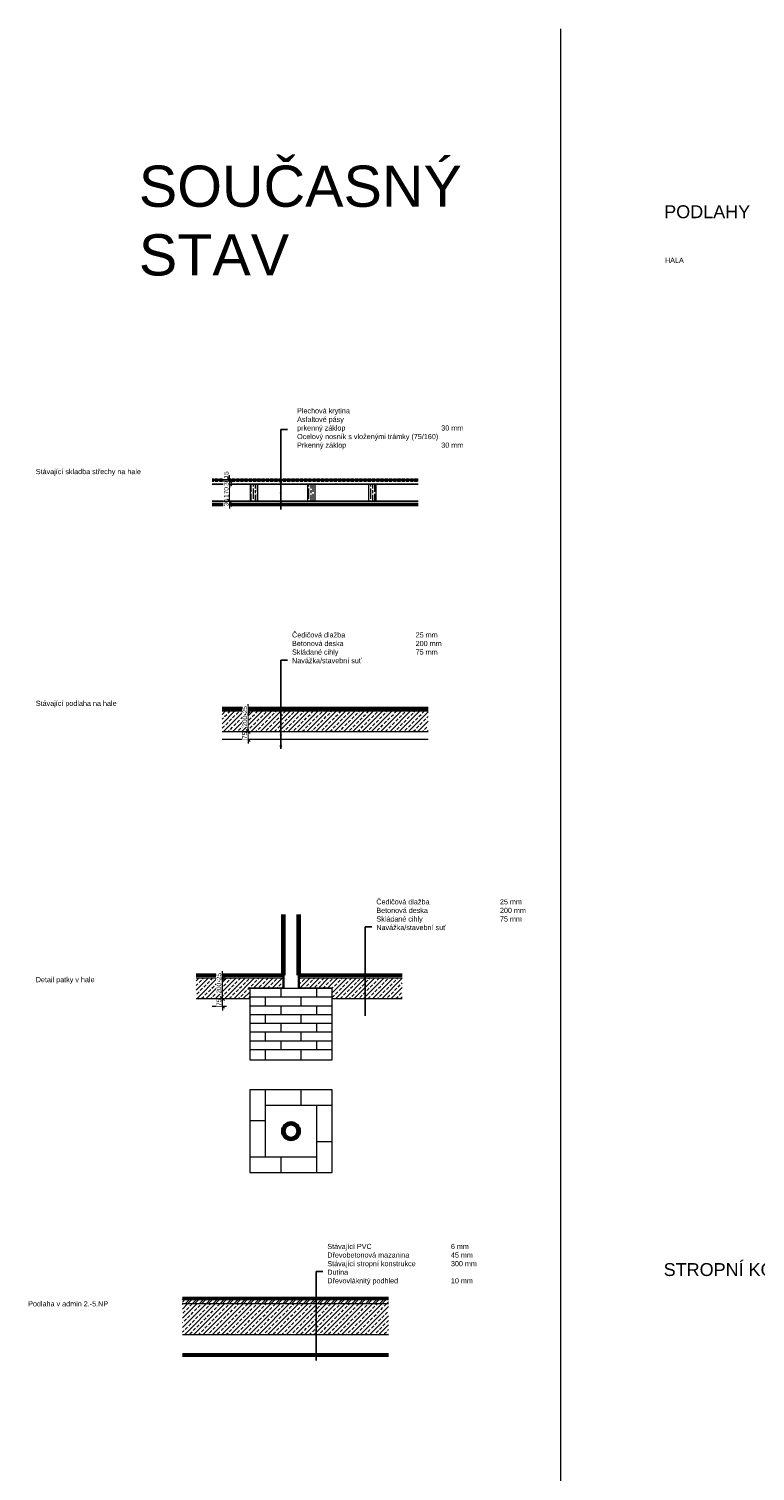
# Model space of a CAD drawing. Header units: millimetres. Extents: x -28283 to 311402, y 2144 to 57809.
# Tile 17 of 20: x -28279 to -21229, y 43480 to 57484. Entities that reach past the tile are written whole.
import ezdxf

# ---------------------------------------------------------------- set-up
doc = ezdxf.new("R2010")
doc.units = ezdxf.units.MM
doc.header["$LTSCALE"] = 4
doc.linetypes.add('ČÁRKOVANÁ', pattern=[0.75, 0.5, -0.25])
for name, color, linetype, lineweight in [('-HRANY_TENKE', 7, 'Continuous', 18), ('-HRANY_TLUSTE', 230, 'Continuous', 50), ('-KOTY', 2, 'Continuous', 20), ('-SRAFY', 241, 'Continuous', 9)]:
    doc.layers.add(name, color=color, linetype=linetype, lineweight=lineweight)
doc.layers.add('-POPIS_TEXT', color=30, linetype='Continuous')
doc.styles.get("Standard").update_dxf_attribs({"font": 'arial.ttf'})
doc.styles.add('TM_10_5', font='arial.ttf', dxfattribs={"height": 50})
doc.styles.add('TM_50_2.5', font='arial.ttf', dxfattribs={"height": 125})
doc.styles.add('TMP_2.25', font='arial.ttf', dxfattribs={"height": 2.5})
doc.dimstyles.new('-KMP', dxfattribs={"dimscale": 50, "dimtxt": 2.25, "dimasz": 2, "dimexe": 2, "dimexo": 5, "dimgap": 0.5, "dimtad": 1, "dimdec": 0, "dimtxsty": 'Standard', "dimblk": 'OBLIQUE', "dimcen": 2.5, "dimclrd": 256, "dimclre": 256, "dimclrt": 256, "dimazin": 0, "dimtfac": 1, "dimtdec": 0, "dimtix": 1, "dimtmove": 2, "dimatfit": 3, "dimfxl": 5, "dimfxlon": 1, "dimtfill": 1, "dimlwd": -1, "dimlwe": -1, "dimarcsym": 0})

# ---------------------------------------------------------------- blocks, each defined once
blk = doc.blocks.new('_Oblique')
at = {"color": 0, "linetype": 'ByBlock', "lineweight": -2}
blk.add_line((-0.5, -0.5), (0.5, 0.5), dxfattribs=at)
blk = doc.blocks.new('*D42')
at = {"layer": '-KOTY', "transparency": 16777216}
for p, q in [((-26150, 50661), (-26150, 50701)), ((-26250, 50661), (-26110, 50661)), ((-26250, 50586), (-26110, 50586)), ((-26150, 50586), (-26150, 50661)), ((-26150, 50586), (-26150, 50546))]:
    blk.add_line(p, q, dxfattribs=at)
at = {"layer": 'Defpoints', "color": 0, "transparency": 16777216}
for p in [(-26403, 50661), (-26403, 50586)]:
    blk.add_point(p, dxfattribs=at)
at = {"layer": '-KOTY', "transparency": 16777216, "xscale": 40, "yscale": 40, "zscale": 40}
for p, rotation in [((-26150, 50661), 270), ((-26150, 50586), 90)]:
    blk.add_blockref('_Oblique', p, dxfattribs=dict(at, rotation=rotation))
at = {"layer": '-KOTY', "transparency": 16777216, "insert": (-26183, 50623), "char_height": 45, "attachment_point": 5, "rotation": 90, "bg_fill": 3, "box_fill_scale": 1.1, "bg_fill_color": 256, "bg_fill_true_color": 13158600, "bg_fill_transparency": 0}
blk.add_mtext('75', dxfattribs=at)
at = {"layer": 'Defpoints', "color": 0, "transparency": 16777216}
blk.add_point((-26150, 50661), dxfattribs=at)
blk = doc.blocks.new('*D43')
at = {"layer": '-KOTY', "transparency": 16777216}
for p, q in [((-26250, 50861), (-26110, 50861)), ((-26150, 50661), (-26150, 50861)), ((-26250, 50661), (-26110, 50661))]:
    blk.add_line(p, q, dxfattribs=at)
at = {"layer": 'Defpoints', "color": 0, "transparency": 16777216}
for p in [(-26403, 50861), (-26403, 50661)]:
    blk.add_point(p, dxfattribs=at)
at = {"layer": '-KOTY', "transparency": 16777216, "xscale": 40, "yscale": 40, "zscale": 40}
for p, rotation in [((-26150, 50861), 90), ((-26150, 50661), 270)]:
    blk.add_blockref('_Oblique', p, dxfattribs=dict(at, rotation=rotation))
at = {"layer": '-KOTY', "transparency": 16777216, "insert": (-26183, 50761), "char_height": 45, "attachment_point": 5, "rotation": 90, "bg_fill": 3, "box_fill_scale": 1.1, "bg_fill_color": 256, "bg_fill_true_color": 13158600, "bg_fill_transparency": 0}
blk.add_mtext('200', dxfattribs=at)
at = {"layer": 'Defpoints', "color": 0, "transparency": 16777216}
blk.add_point((-26150, 50861), dxfattribs=at)
blk = doc.blocks.new('*D44')
at = {"layer": '-KOTY', "transparency": 16777216}
for p, q in [((-26250, 50886), (-26110, 50886)), ((-26250, 50861), (-26110, 50861)), ((-26150, 50886), (-26150, 50926)), ((-26150, 50861), (-26150, 50886)), ((-26150, 50861), (-26150, 50821))]:
    blk.add_line(p, q, dxfattribs=at)
at = {"layer": 'Defpoints', "color": 0, "transparency": 16777216}
for p in [(-26403, 50886), (-26403, 50861)]:
    blk.add_point(p, dxfattribs=at)
at = {"layer": '-KOTY', "transparency": 16777216, "xscale": 40, "yscale": 40, "zscale": 40}
for p, rotation in [((-26150, 50886), 270), ((-26150, 50861), 90)]:
    blk.add_blockref('_Oblique', p, dxfattribs=dict(at, rotation=rotation))
at = {"layer": '-KOTY', "transparency": 16777216, "insert": (-26183, 50873), "char_height": 45, "attachment_point": 5, "rotation": 90, "bg_fill": 3, "box_fill_scale": 1.1, "bg_fill_color": 256, "bg_fill_true_color": 13158600, "bg_fill_transparency": 0}
blk.add_mtext('25', dxfattribs=at)
at = {"layer": 'Defpoints', "color": 0, "transparency": 16777216}
blk.add_point((-26150, 50886), dxfattribs=at)
blk = doc.blocks.new('*D45')
at = {"layer": '-KOTY', "transparency": 16777216}
for p, q in [((-26399, 52897), (-26290, 52897)), ((-26399, 52867), (-26290, 52867)), ((-26330, 52897), (-26330, 52937)), ((-26330, 52867), (-26330, 52897)), ((-26330, 52867), (-26330, 52827))]:
    blk.add_line(p, q, dxfattribs=at)
at = {"layer": 'Defpoints', "color": 0, "transparency": 16777216}
for p in [(-26499, 52897), (-26499, 52867)]:
    blk.add_point(p, dxfattribs=at)
at = {"layer": '-KOTY', "transparency": 16777216, "xscale": 40, "yscale": 40, "zscale": 40}
for p, rotation in [((-26330, 52897), 270), ((-26330, 52867), 90)]:
    blk.add_blockref('_Oblique', p, dxfattribs=dict(at, rotation=rotation))
at = {"layer": '-KOTY', "transparency": 16777216, "insert": (-26363, 52882), "char_height": 45, "attachment_point": 5, "rotation": 90, "bg_fill": 3, "box_fill_scale": 1.1, "bg_fill_color": 256, "bg_fill_true_color": 13158600, "bg_fill_transparency": 0}
blk.add_mtext('30', dxfattribs=at)
at = {"layer": 'Defpoints', "color": 0, "transparency": 16777216}
blk.add_point((-26330, 52897), dxfattribs=at)
blk = doc.blocks.new('*D46')
at = {"layer": '-KOTY', "transparency": 16777216}
for p, q in [((-26399, 53067), (-26290, 53067)), ((-26330, 52897), (-26330, 53067)), ((-26399, 52897), (-26290, 52897))]:
    blk.add_line(p, q, dxfattribs=at)
at = {"layer": 'Defpoints', "color": 0, "transparency": 16777216}
for p in [(-26499, 53067), (-26499, 52897)]:
    blk.add_point(p, dxfattribs=at)
at = {"layer": '-KOTY', "transparency": 16777216, "xscale": 40, "yscale": 40, "zscale": 40}
for p, rotation in [((-26330, 53067), 90), ((-26330, 52897), 270)]:
    blk.add_blockref('_Oblique', p, dxfattribs=dict(at, rotation=rotation))
at = {"layer": '-KOTY', "transparency": 16777216, "insert": (-26363, 52982), "char_height": 45, "attachment_point": 5, "rotation": 90, "bg_fill": 3, "box_fill_scale": 1.1, "bg_fill_color": 256, "bg_fill_true_color": 13158600, "bg_fill_transparency": 0}
blk.add_mtext('170', dxfattribs=at)
at = {"layer": 'Defpoints', "color": 0, "transparency": 16777216}
blk.add_point((-26330, 53067), dxfattribs=at)
blk = doc.blocks.new('*D47')
at = {"layer": '-KOTY', "transparency": 16777216}
for p, q in [((-26399, 53097), (-26290, 53097)), ((-26330, 53097), (-26330, 53137)), ((-26330, 53067), (-26330, 53097)), ((-26399, 53067), (-26290, 53067)), ((-26330, 53067), (-26330, 53027))]:
    blk.add_line(p, q, dxfattribs=at)
at = {"layer": 'Defpoints', "color": 0, "transparency": 16777216}
for p in [(-26499, 53097), (-26499, 53067)]:
    blk.add_point(p, dxfattribs=at)
at = {"layer": '-KOTY', "transparency": 16777216, "xscale": 40, "yscale": 40, "zscale": 40}
for p, rotation in [((-26330, 53097), 270), ((-26330, 53067), 90)]:
    blk.add_blockref('_Oblique', p, dxfattribs=dict(at, rotation=rotation))
at = {"layer": '-KOTY', "transparency": 16777216, "insert": (-26363, 53082), "char_height": 45, "attachment_point": 5, "rotation": 90, "bg_fill": 3, "box_fill_scale": 1.1, "bg_fill_color": 256, "bg_fill_true_color": 13158600, "bg_fill_transparency": 0}
blk.add_mtext('30', dxfattribs=at)
at = {"layer": 'Defpoints', "color": 0, "transparency": 16777216}
blk.add_point((-26330, 53097), dxfattribs=at)
blk = doc.blocks.new('*D48')
at = {"layer": '-KOTY', "transparency": 16777216}
for p, q in [((-26399, 53112), (-26290, 53112)), ((-26399, 53097), (-26290, 53097)), ((-26330, 53112), (-26330, 53152)), ((-26330, 53097), (-26330, 53057))]:
    blk.add_line(p, q, dxfattribs=at)
at = {"layer": 'Defpoints', "color": 0, "transparency": 16777216}
for p in [(-26499, 53112), (-26499, 53097)]:
    blk.add_point(p, dxfattribs=at)
at = {"layer": '-KOTY', "transparency": 16777216, "insert": (-26363, 53153), "char_height": 45, "attachment_point": 5, "rotation": 90, "bg_fill": 3, "box_fill_scale": 1.1, "bg_fill_color": 256, "bg_fill_true_color": 13158600, "bg_fill_transparency": 0}
blk.add_mtext('15', dxfattribs=at)
at = {"layer": '-KOTY', "transparency": 16777216}
blk.add_line((-26330, 53097), (-26330, 53112), dxfattribs=at)
at = {"layer": 'Defpoints', "color": 0, "transparency": 16777216}
blk.add_point((-26330, 53112), dxfattribs=at)
at = {"layer": '-KOTY', "transparency": 16777216, "xscale": 40, "yscale": 40, "zscale": 40}
for p, rotation in [((-26330, 53112), 270), ((-26330, 53097), 90)]:
    blk.add_blockref('_Oblique', p, dxfattribs=dict(at, rotation=rotation))
blk = doc.blocks.new('*D49')
at = {"layer": '-KOTY', "transparency": 16777216}
for p, q in [((-26501, 48069), (-26361, 48069)), ((-26401, 48069), (-26401, 48109)), ((-26401, 47994), (-26401, 48069)), ((-26501, 47994), (-26361, 47994)), ((-26401, 47994), (-26401, 47954))]:
    blk.add_line(p, q, dxfattribs=at)
at = {"layer": 'Defpoints', "color": 0, "transparency": 16777216}
for p in [(-26655, 48069), (-26655, 47994)]:
    blk.add_point(p, dxfattribs=at)
at = {"layer": '-KOTY', "transparency": 16777216, "xscale": 40, "yscale": 40, "zscale": 40}
for p, rotation in [((-26401, 48069), 270), ((-26401, 47994), 90)]:
    blk.add_blockref('_Oblique', p, dxfattribs=dict(at, rotation=rotation))
at = {"layer": '-KOTY', "transparency": 16777216, "insert": (-26434, 48032), "char_height": 45, "attachment_point": 5, "rotation": 90, "bg_fill": 3, "box_fill_scale": 1.1, "bg_fill_color": 256, "bg_fill_true_color": 13158600, "bg_fill_transparency": 0}
blk.add_mtext('75', dxfattribs=at)
at = {"layer": 'Defpoints', "color": 0, "transparency": 16777216}
blk.add_point((-26401, 48069), dxfattribs=at)
blk = doc.blocks.new('*D50')
at = {"layer": '-KOTY', "transparency": 16777216}
for p, q in [((-26501, 48269), (-26361, 48269)), ((-26401, 48069), (-26401, 48269)), ((-26501, 48069), (-26361, 48069))]:
    blk.add_line(p, q, dxfattribs=at)
at = {"layer": 'Defpoints', "color": 0, "transparency": 16777216}
for p in [(-26655, 48269), (-26655, 48069)]:
    blk.add_point(p, dxfattribs=at)
at = {"layer": '-KOTY', "transparency": 16777216, "xscale": 40, "yscale": 40, "zscale": 40}
for p, rotation in [((-26401, 48269), 90), ((-26401, 48069), 270)]:
    blk.add_blockref('_Oblique', p, dxfattribs=dict(at, rotation=rotation))
at = {"layer": '-KOTY', "transparency": 16777216, "insert": (-26434, 48169), "char_height": 45, "attachment_point": 5, "rotation": 90, "bg_fill": 3, "box_fill_scale": 1.1, "bg_fill_color": 256, "bg_fill_true_color": 13158600, "bg_fill_transparency": 0}
blk.add_mtext('200', dxfattribs=at)
at = {"layer": 'Defpoints', "color": 0, "transparency": 16777216}
blk.add_point((-26401, 48269), dxfattribs=at)
blk = doc.blocks.new('*D51')
at = {"layer": '-KOTY', "transparency": 16777216}
for p, q in [((-26401, 48294), (-26401, 48334)), ((-26501, 48294), (-26361, 48294)), ((-26501, 48269), (-26361, 48269)), ((-26401, 48269), (-26401, 48294)), ((-26401, 48269), (-26401, 48229))]:
    blk.add_line(p, q, dxfattribs=at)
at = {"layer": 'Defpoints', "color": 0, "transparency": 16777216}
for p in [(-26655, 48294), (-26655, 48269)]:
    blk.add_point(p, dxfattribs=at)
at = {"layer": '-KOTY', "transparency": 16777216, "xscale": 40, "yscale": 40, "zscale": 40}
for p, rotation in [((-26401, 48294), 270), ((-26401, 48269), 90)]:
    blk.add_blockref('_Oblique', p, dxfattribs=dict(at, rotation=rotation))
at = {"layer": '-KOTY', "transparency": 16777216, "insert": (-26434, 48282), "char_height": 45, "attachment_point": 5, "rotation": 90, "bg_fill": 3, "box_fill_scale": 1.1, "bg_fill_color": 256, "bg_fill_true_color": 13158600, "bg_fill_transparency": 0}
blk.add_mtext('25', dxfattribs=at)
at = {"layer": 'Defpoints', "color": 0, "transparency": 16777216}
blk.add_point((-26401, 48294), dxfattribs=at)

msp = doc.modelspace()

# ---------------------------------------------------------------- hatches: boundary and pattern name
at = {"layer": '-SRAFY'}
h = msp.add_hatch(dxfattribs=at)
h.set_pattern_fill('GOST_WOOD', color=256, scale=10)
h.paths.add_polyline_path([(-26056.4, 53062.3), (-26131.4, 53062.3), (-26131.4, 52902.3), (-26056.4, 52902.3)])
h.paths.add_polyline_path([(-25499.1, 53062.3), (-25574.1, 53062.3), (-25574.1, 52902.3), (-25499.1, 52902.3)])
h.paths.add_polyline_path([(-24907.6, 53062.3), (-24982.6, 53062.3), (-24982.6, 52902.3), (-24907.6, 52902.3)])
h = msp.add_hatch(dxfattribs=at)
h.set_pattern_fill('ANSI33', color=256, scale=10)
h.paths.add_polyline_path([(-25833.4, 50860.7), (-26403.3, 50860.7), (-26403.3, 50660.7), (-25833.4, 50660.7)])
h.paths.add_polyline_path([(-24403.3, 50860.7), (-25833.4, 50860.7), (-25833.4, 50660.7), (-24403.3, 50660.7)])
h = msp.add_hatch(dxfattribs=at)
h.set_pattern_fill('ANSI33', color=256, scale=10)
h.paths.add_polyline_path([(-25814.6, 48269.1), (-26654.6, 48269.1), (-26654.6, 48069.1), (-26134.6, 48069.1), (-26134.6, 48169.1), (-25814.6, 48169.1)])
h.paths.add_polyline_path([(-25015.4, 48269.1), (-25654.6, 48269.1), (-25654.6, 48169.1), (-25334.6, 48169.1), (-25334.6, 48069.1), (-25015.4, 48069.1)])
h.paths.add_polyline_path([(-24654.6, 48269.1), (-25015.4, 48269.1), (-25015.4, 48069.1), (-24654.6, 48069.1)])
h = msp.add_hatch(dxfattribs=at)
h.set_pattern_fill('ANSI32', color=256, scale=5)
h.paths.add_polyline_path([(-25491, 45151.3), (-26788, 45151.3), (-26788, 45106.3), (-25491, 45106.3)])
h.paths.add_polyline_path([(-24788, 45151.3), (-25491, 45151.3), (-25491, 45106.3), (-24788, 45106.3)])
h = msp.add_hatch(dxfattribs=at)
h.set_pattern_fill('ANSI33', color=256, scale=10)
h.paths.add_polyline_path([(-25491, 45106.3), (-26788, 45106.3), (-26788, 44806.3), (-25491, 44806.3)])
h.paths.add_polyline_path([(-24788, 45106.3), (-25491, 45106.3), (-25491, 44806.3), (-24788, 44806.3)])

# ---------------------------------------------------------------- linework, layer by layer
at = {"layer": '-HRANY_TENKE'}
for p, q in [((-23117.1, 57484.3), (-23117.1, 24333.7)), ((-26499.1, 53107.3), (-24499.1, 53107.3)), ((-26499.1, 53097.3), (-24499.1, 53097.3)), ((-26499.1, 53067.3), (-24499.1, 53067.3)), ((-26499.1, 53062.3), (-24499.1, 53062.3)), ((-26499.1, 52902.3), (-24499.1, 52902.3)), ((-26499.1, 52897.3), (-24499.1, 52897.3)), ((-26403.3, 50860.7), (-24403.3, 50860.7)), ((-26403.3, 50660.7), (-24403.3, 50660.7)), ((-26403.3, 50585.7), (-24403.3, 50585.7)), ((-26654.6, 48269.1), (-25814.6, 48269.1)), ((-25814.6, 48294.1), (-25814.6, 48169.1)), ((-25804.6, 48294.1), (-25804.6, 48169.1)), ((-25664.6, 48294.1), (-25664.6, 48169.1)), ((-25654.6, 48294.1), (-25654.6, 48169.1)), ((-25654.6, 48269.1), (-24654.6, 48269.1)), ((-26654.6, 48069.1), (-26134.6, 48069.1)), ((-25814.6, 48169.1), (-26134.6, 48169.1)), ((-26134.6, 48169.1), (-26134.6, 47472.4)), ((-26134.6, 48169.1), (-25334.6, 48169.1)), ((-26134.6, 48084.1), (-25334.6, 48084.1)), ((-25984.6, 48084.1), (-25984.6, 47999.1)), ((-25834.6, 48169.1), (-25834.6, 48084.1)), ((-25814.6, 48169.1), (-25654.6, 48169.1)), ((-25334.6, 48169.1), (-25654.6, 48169.1)), ((-25634.6, 47999.1), (-25634.6, 48084.1)), ((-25484.6, 48084.1), (-25484.6, 48169.1)), ((-25334.6, 47472.4), (-25334.6, 48169.1)), ((-25334.6, 48069.1), (-24654.6, 48069.1)), ((-26134.6, 47999.1), (-25334.6, 47999.1)), ((-26134.6, 47914.1), (-25334.6, 47914.1)), ((-25984.6, 47914.1), (-25984.6, 47829.1)), ((-25834.6, 47999.1), (-25834.6, 47914.1)), ((-25634.6, 47829.1), (-25634.6, 47914.1)), ((-25484.6, 47914.1), (-25484.6, 47999.1)), ((-26134.6, 47829.1), (-25334.6, 47829.1)), ((-25834.6, 47829.1), (-25834.6, 47744.1)), ((-25484.6, 47744.1), (-25484.6, 47829.1)), ((-26134.6, 47744.1), (-25334.6, 47744.1)), ((-26134.6, 47659.1), (-25334.6, 47659.1)), ((-25984.6, 47744.1), (-25984.6, 47659.1)), ((-25834.6, 47659.1), (-25834.6, 47574.1)), ((-25634.6, 47659.1), (-25634.6, 47744.1)), ((-25484.6, 47574.1), (-25484.6, 47659.1)), ((-26134.6, 47574.1), (-25334.6, 47574.1)), ((-25984.6, 47574.1), (-25984.6, 47472.4)), ((-25634.6, 47472.4), (-25634.6, 47574.1)), ((-26134.6, 47472.4), (-25334.6, 47472.4)), ((-26134.6, 47180.8), (-26134.6, 46380.8)), ((-25334.6, 47180.8), (-26134.6, 47180.8)), ((-25984.6, 47180.8), (-25984.6, 46530.8)), ((-25634.6, 47030.8), (-25634.6, 47180.8)), ((-25334.6, 46380.8), (-25334.6, 47180.8)), ((-25334.6, 47030.8), (-25984.6, 47030.8)), ((-25484.6, 46380.8), (-25484.6, 47030.8)), ((-25984.6, 46880.8), (-26134.6, 46880.8)), ((-25484.6, 46680.8), (-25334.6, 46680.8)), ((-26134.6, 46530.8), (-25484.6, 46530.8)), ((-25834.6, 46530.8), (-25834.6, 46380.8)), ((-26134.6, 46380.8), (-25334.6, 46380.8)), ((-26788, 45151.3), (-24788, 45151.3)), ((-26788, 45106.3), (-24788, 45106.3)), ((-26788, 44806.3), (-24788, 44806.3)), ((-26788, 44622.3), (-24788, 44622.3))]:
    msp.add_line(p, q, dxfattribs=at)
at = {"layer": '-HRANY_TENKE', "color": 5}
msp.add_line((-26499.1, 53112.3), (-24499.1, 53112.3), dxfattribs=at)
at = {"layer": '-HRANY_TENKE', "color": 6}
for p, q in [((-26056.4, 53062.3), (-26131.4, 53062.3)), ((-26131.4, 53062.3), (-26131.4, 52902.3)), ((-26056.4, 52902.3), (-26056.4, 53062.3)), ((-25499.1, 53062.3), (-25574.1, 53062.3)), ((-25574.1, 53062.3), (-25574.1, 52902.3)), ((-25499.1, 52902.3), (-25499.1, 53062.3)), ((-24907.6, 53062.3), (-24982.6, 53062.3)), ((-24982.6, 53062.3), (-24982.6, 52902.3)), ((-24907.6, 52902.3), (-24907.6, 53062.3)), ((-26131.4, 52902.3), (-26056.4, 52902.3)), ((-25574.1, 52902.3), (-25499.1, 52902.3)), ((-24982.6, 52902.3), (-24907.6, 52902.3))]:
    msp.add_line(p, q, dxfattribs=at)
at = {"layer": '-HRANY_TENKE'}
for centre in [(-25833.4, 53112.3), (-25833.4, 53102.6), (-25833.4, 53083.3), (-25833.4, 52978.7), (-25833.4, 52881.6), (-25833.4, 50873.6), (-25833.4, 50873.6), (-25833.4, 50629.5), (-25833.4, 50520.5)]:
    msp.add_circle(centre, 6.06, dxfattribs=at)
at = {"layer": '-HRANY_TLUSTE', "linetype": 'ČÁRKOVANÁ'}
msp.add_line((-26499.1, 53102.3), (-24499.1, 53102.3), dxfattribs=at)
at = {"layer": '-HRANY_TLUSTE'}
for p, q in [((-26499.1, 52867.3), (-24499.1, 52867.3)), ((-26403.3, 50885.7), (-24403.3, 50885.7)), ((-25814.6, 48294.1), (-25814.6, 48886)), ((-25804.6, 48294.1), (-25804.6, 48886)), ((-25664.6, 48294.1), (-25664.6, 48886)), ((-25654.6, 48294.1), (-25654.6, 48886)), ((-26654.6, 48294.1), (-25814.6, 48294.1)), ((-25654.6, 48294.1), (-24654.6, 48294.1)), ((-26788, 45157.3), (-24788, 45157.3)), ((-26788, 44607.3), (-24788, 44607.3))]:
    msp.add_line(p, q, dxfattribs=at)
for radius in [80, 70]:
    msp.add_circle((-25734.6, 46780.8), radius, dxfattribs=at)
at = {"layer": '-POPIS_TEXT'}
for p, q in [((-25833.4, 52818.1), (-25833.4, 53594)), ((-25833.4, 53594), (-25768.6, 53594)), ((-25833.4, 50492.8), (-25833.4, 51355.3)), ((-25833.4, 51355.3), (-25768.6, 51355.3)), ((-25015.4, 47901.2), (-25015.4, 48763.6)), ((-25015.4, 48763.6), (-24950.6, 48763.6)), ((-25491, 44554.6), (-25491, 45417.1)), ((-25491, 45417.1), (-25426.2, 45417.1))]:
    msp.add_line(p, q, dxfattribs=at)

# ---------------------------------------------------------------- texts
at = {"layer": '-HRANY_TENKE', "insert": (-27211.5, 56156.5), "char_height": 400, "attachment_point": 1, "style": 'TMP_2.25'}
msp.add_mtext_dynamic_manual_height_columns('SOUČASNÝ STAV', width=4472.674, gutter_width=225, heights=[0], dxfattribs=at)
at = {"layer": '-HRANY_TLUSTE', "char_height": 50, "attachment_point": 1, "style": 'TMP_2.25'}
for s, insert in [('Stávající skladba střechy na hale', (-28211.9, 53210.4)), ('Stávající podlaha na hale', (-28211.9, 50960.1)), ('Detail patky v hale', (-28211.9, 48277.4)), ('Podlaha v admin 2.-5.NP', (-28285.9, 45129.6))]:
    msp.add_mtext_dynamic_manual_height_columns(s, width=1693.15, gutter_width=250, heights=[0], dxfattribs=dict(at, insert=insert))
at = {"layer": '-KOTY', "insert": (-22104.3, 55262.1), "char_height": 50, "attachment_point": 1, "style": 'TM_10_5'}
msp.add_mtext_dynamic_manual_height_columns('HALA', width=1966.647, gutter_width=1250, heights=[51.7], dxfattribs=at)
at = {"layer": '-POPIS_TEXT', "char_height": 50, "attachment_point": 1, "style": 'TM_10_5'}
for s, insert in [('\\A1;Plechová krytina\\PAsfaltové pásy\\Pprkenný záklop ^I^I^I^I{\\fArial|b0|i0|c238|p34;^I}30 mm\\POcelový nosník s vloženými trámky (75/160)\\PPrkenný záklop ^I^I^I^I{\\fArial|b0|i0|c238|p34;^I}30 mm', (-25675.5, 53800.6)), ('\\A1;Čedičová dlažba^I^I^I^I25 mm\\PBetonová deska^I^I^I^I200 mm\\PSkládané cihly^I^I^I^I75 mm\\P{\\fArial|b0|i0|c238|p34;N}avážka/stavební suť', (-25724.4, 51624.7)), ('\\A1;Čedičová dlažba^I^I^I^I25 mm\\PBetonová deska^I^I^I^I200 mm\\PSkládané cihly^I^I^I^I75 mm\\P{\\fArial|b0|i0|c238|p34;N}avážka/stavební suť', (-24906.3, 49033.1)), ('\\A1;Stávající PVC^I^I^I^I6 mm\\PDřevobetonová mazanina^I^I^I45 mm\\PStávající stropní konstrukce^I^I300 mm\\P{\\fArial|b0|i0|c238|p34;D}utina\\PDřevovláknitý podhled^I^I^I10 mm', (-25382, 45686.5))]:
    msp.add_mtext_dynamic_manual_height_columns(s, width=3303.209, gutter_width=562.5, heights=[0], dxfattribs=dict(at, insert=insert))
at = {"layer": '-SRAFY', "char_height": 125, "attachment_point": 1, "style": 'TM_50_2.5'}
for s, insert in [('PODLAHY', (-22111.9, 55771)), ('STROPNÍ KONSTRUKCE A STŘECHY', (-22117.3, 45499.5))]:
    msp.add_mtext_dynamic_manual_height_columns(s, width=3735.126, gutter_width=625, heights=[516.8], dxfattribs=dict(at, insert=insert))

# ---------------------------------------------------------------- next in the draw order: dimensions: what is measured, and where the dimension line sits
at = {"layer": '-KOTY'}
for base, p1, p2, picture, middle in [((-26330.2, 52897.3), (-26499.1, 52867.3), (-26499.1, 52897.3), '*D45', (-26363.1, 52882.3)), ((-26149.7, 50660.7), (-26403.3, 50585.7), (-26403.3, 50660.7), '*D42', (-26182.5, 50623.2)), ((-26400.9, 48069.1), (-26654.6, 47994.1), (-26654.6, 48069.1), '*D49', (-26433.8, 48031.6))]:
    dim = msp.add_linear_dim(base=base, p1=p1, p2=p2, angle=90, dimstyle='-KMP', dxfattribs=at)
    dim.commit()
    dim.dimension.update_dxf_attribs({"geometry": picture, "text_midpoint": middle})

# ---------------------------------------------------------------- next in the draw order: dimensions: what is measured, and where the dimension line sits
for base, p1, p2, picture, middle in [((-26330.2, 53067.3), (-26499.1, 52897.3), (-26499.1, 53067.3), '*D46', (-26363.1, 52982.3)), ((-26149.7, 50860.7), (-26403.3, 50660.7), (-26403.3, 50860.7), '*D43', (-26182.6, 50760.7)), ((-26400.9, 48269.1), (-26654.6, 48069.1), (-26654.6, 48269.1), '*D50', (-26433.9, 48169.1))]:
    dim = msp.add_linear_dim(base=base, p1=p1, p2=p2, angle=90, dimstyle='-KMP', dxfattribs=at)
    dim.commit()
    dim.dimension.update_dxf_attribs({"geometry": picture, "text_midpoint": middle})

# ---------------------------------------------------------------- next in the draw order: dimensions: what is measured, and where the dimension line sits
for base, p1, p2, picture, middle in [((-26330.2, 53097.3), (-26499.1, 53067.3), (-26499.1, 53097.3), '*D47', (-26363.1, 53082.3)), ((-26149.7, 50885.7), (-26403.3, 50860.7), (-26403.3, 50885.7), '*D44', (-26182.6, 50873.2)), ((-26400.9, 48294.1), (-26654.6, 48269.1), (-26654.6, 48294.1), '*D51', (-26433.9, 48281.6))]:
    dim = msp.add_linear_dim(base=base, p1=p1, p2=p2, angle=90, dimstyle='-KMP', dxfattribs=at)
    dim.commit()
    dim.dimension.update_dxf_attribs({"geometry": picture, "text_midpoint": middle})

# ---------------------------------------------------------------- next in the draw order: dimensions: what is measured, and where the dimension line sits
dim = msp.add_linear_dim(base=(-26330.2, 53112.3), p1=(-26499.1, 53097.3), p2=(-26499.1, 53112.3), angle=90, dimstyle='-KMP', dxfattribs=at)
dim.commit()
dim.dimension.update_dxf_attribs({"geometry": '*D48', "text_midpoint": (-26363.1, 53153.2), "dimtype": 160})

doc.saveas('drawing.dxf')
